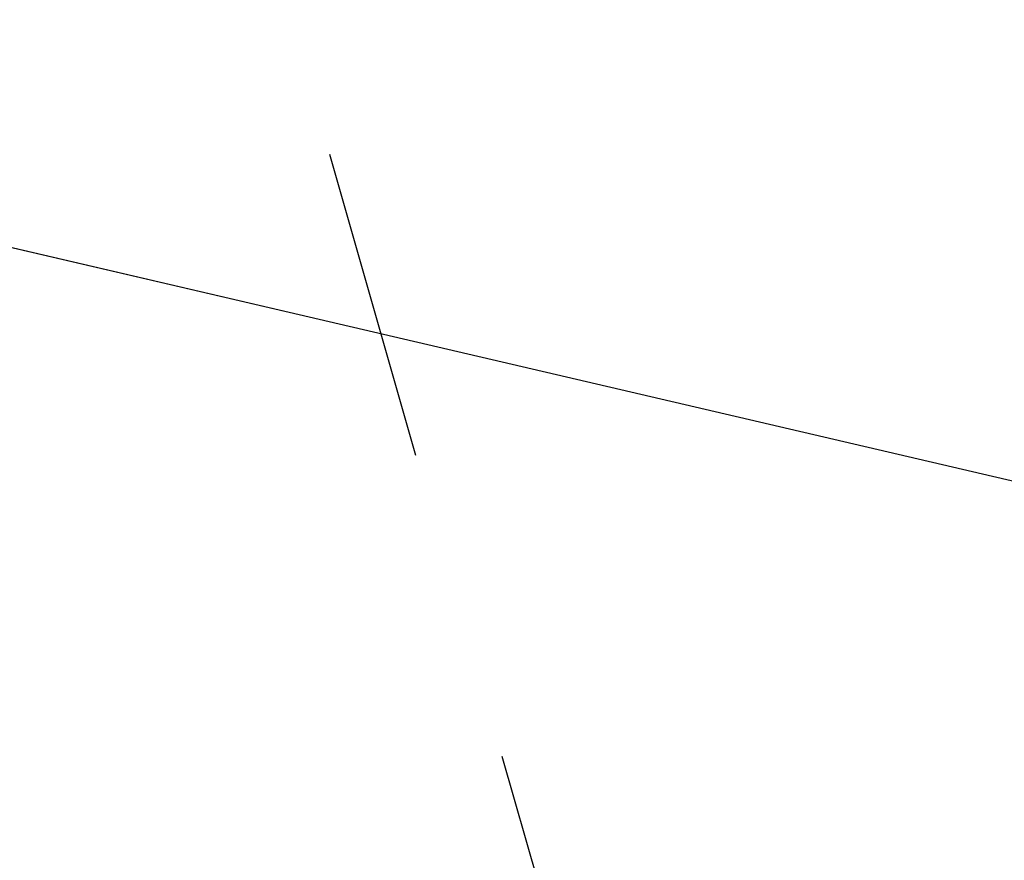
# Model space of a CAD drawing. Header units: metres. Extents: x 7527663 to 7537587, y 5492976 to 5503267.
# Tile 231 of 256: x 7531960.1 to 7531964.51, y 5499153.26 to 5499157.02. Entities that reach past the tile are written whole.
import ezdxf

# ---------------------------------------------------------------- set-up
doc = ezdxf.new("R2010")
doc.units = ezdxf.units.M
doc.linetypes.add('1.4_1.4', pattern=[2.8, 1.4, -1.4])
doc.linetypes.add('suep_nn_500', pattern=[0])
doc.layers.get('0').update_dxf_attribs({"color": 2, "lineweight": 5})

# ---------------------------------------------------------------- blocks, each defined once
blk = doc.blocks.new('SUEP1')
at = {"color": 0, "linetype": 'Continuous'}
blk.add_line((5, 0), (15, 0), dxfattribs=at)

msp = doc.modelspace()

# ---------------------------------------------------------------- linework, layer by layer
at = {"layer": 'przewód elektroenergetyczny niskiego napięcia', "color": 1, "linetype": 'suep_nn_500', "lineweight": 18, "flags": 128}
msp.add_lwpolyline([(7531995.23, 5499147.8), (7531954.17, 5499157.38)], dxfattribs=at)
at = {"layer": 'Zakres', "color": 5, "linetype": '1.4_1.4', "lineweight": 25, "flags": 128}
msp.add_lwpolyline([(7532124.99, 5499095.27), (7532172.79, 5499102.15), (7532184.08, 5499102.85), (7532257.45, 5499212.21), (7532297.32, 5499318.75), (7532251.1, 5499375.2), (7532266.63, 5499421.76), (7532325.19, 5499443.99), (7532436.66, 5499434.46), (7532496.09, 5499460.06), (7532569.03, 5499504.92), (7532658.91, 5499535.36), (7532765.1, 5499629.55), (7532839.54, 5499729.38), (7532897.57, 5499726.03), (7532914.35, 5499580.73), (7532869.35, 5499565.87), (7532831.95, 5499526.36), (7532832.66, 5499450.87), (7532910.97, 5499481.91), (7532955.42, 5499424.76), (7532976.59, 5499314.69), (7532989.29, 5499063.52), (7533058.43, 5499054.34), (7533084.54, 5499232.14), (7533132.52, 5499263.19), (7533159.33, 5499162.29), (7533222.83, 5499185.58), (7533273.63, 5499494.61), (7533282.8, 5499659.71), (7532949.07, 5499769.78), (7532949.6, 5499830.63), (7533180.67, 5499875.08), (7533313.14, 5499872.79), (7533346.48, 5499854.97), (7533365.88, 5499791.12), (7533412.8, 5499785.12), (7533438.55, 5499812.29), (7533441.37, 5499875.43), (7533484.15, 5499897.04), (7533545.44, 5499937.17), (7533673.15, 5500017.6), (7533749.35, 5500094.39), (7533777.57, 5500128.79), (7534007.99, 5500175.59), (7534186.85, 5500179.47), (7534240.95, 5500208.22), (7534284.95, 5500255.15), (7534293.51, 5500249.35), (7534333.55, 5500221.86), (7534444.85, 5500195.93), (7534555.8, 5500196.46), (7534726.19, 5500214.1), (7534798.86, 5500232.8), (7534783.69, 5500289.6), (7534724.43, 5500292.77), (7534675.74, 5500276.9), (7534650.34, 5500257.14), (7534584.55, 5500255.2), (7534437.09, 5500254.49), (7534329.85, 5500291.18), (7534209.72, 5500427.53), (7534186.09, 5500404.95), (7534118.71, 5500444.11), (7534096.84, 5500422.24), (7534157.16, 5500379.55), (7534112.09, 5500321.43), (7534083.52, 5500332.02), (7534043.57, 5500300.53), (7534013.23, 5500283.95), (7533949.02, 5500246.91), (7533795.81, 5500207.87), (7533677.21, 5500119.03), (7533651.81, 5500152.19), (7533513.52, 5500049.18), (7533469.74, 5500018.85), (7533450.55, 5500058.88), (7533375.76, 5500093.1), (7533328.13, 5500013.72), (7533295.68, 5500002.08), (7533116.4, 5499970.61), (7533116.29, 5500014.6), (7533002.87, 5500013.02), (7533001.11, 5500035.6), (7532900.57, 5500075.81), (7532885.04, 5500029.6), (7532712.18, 5500081.46), (7532661.91, 5499978.62), (7532746.76, 5499934.35), (7532694.19, 5499808.41), (7532647.27, 5499819.34), (7532626.46, 5499783.36), (7532411.97, 5499873.67), (7532393.63, 5499832.04), (7532579.54, 5499749.14), (7532547.08, 5499703.28), (7532439.13, 5499742.08), (7532115.28, 5499818.64), (7532048.26, 5499841.21), (7531978.41, 5499816.52), (7531963.59, 5499784.06), (7532093.06, 5499751.26), (7532132.92, 5499745.26), (7532316.72, 5499671.18), (7532316.01, 5499623.55), (7531900.09, 5499730.09), (7531891.62, 5499688.81), (7531975.94, 5499629.9), (7531986.52, 5499607.68), (7532283.56, 5499574.16), (7532277.56, 5499495.14), (7532231, 5499475.03), (7532170.67, 5499496.9), (7532189.37, 5499542.41), (7532156.21, 5499552.64), (7532142.1, 5499526.18), (7532081.42, 5499533.24), (7532040.32, 5499476.27), (7531943.04, 5499442.14), (7531945.6, 5499389.31), (7532103.64, 5499422.12), (7532137.71, 5499433.89), (7532185.49, 5499405.89), (7532167.5, 5499347.33), (7532088.47, 5499290.88), (7531966.76, 5499234.08), (7531910.5, 5499234.26), (7531958.36, 5499167.34), (7531985.29, 5499073.39)], close=True, dxfattribs=at)

# ---------------------------------------------------------------- block references
at = {"layer": 'przewód elektroenergetyczny niskiego napięcia', "color": 1, "linetype": 'CONTINUOUS', "lineweight": 18, "rotation": 346.867}
msp.add_blockref('SUEP1', (7531954.17, 5499157.38), dxfattribs=at)

doc.saveas('drawing.dxf')
